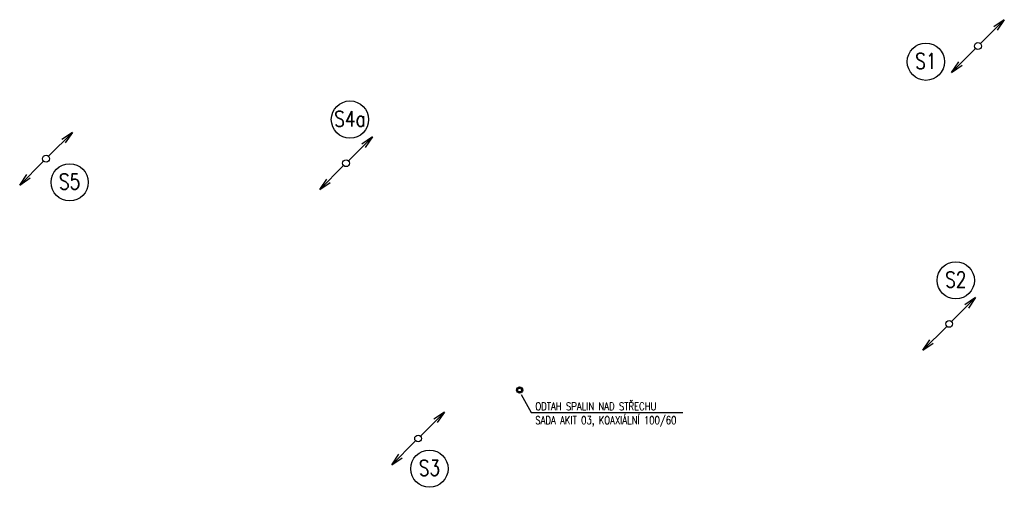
# Model space of a CAD drawing. Extents: x -388847 to -134749, y 81682 to 194994.
# Tile 21 of 23: x -232571 to -216720, y 187464 to 194994. Entities that reach past the tile are written whole.
import ezdxf
from ezdxf.enums import TextEntityAlignment as Align

# ---------------------------------------------------------------- set-up
doc = ezdxf.new("R2010")
doc.units = 0
doc.header["$MEASUREMENT"] = 0
doc.linetypes.add('DASHDOT', pattern=[1, 0.5, -0.25, 0, -0.25])
for name, color, linetype in [('P4_S721_POPIS', 1, 'Continuous'), ('ZT-KAST', 4, 'Continuous'), ('ZT-PLYN', 40, 'PLYN')]:
    doc.layers.add(name, color=color, linetype=linetype)
doc.styles.add('C', font='simplexc', dxfattribs={"width": 0.8})
doc.styles.add('SIMP_CZ', font='simplex.shx', dxfattribs={"width": 0.8})
doc.linetypes.add('PLYN', pattern='A,5,-0.2,[1,ZT01-R14,S=0.2,R=0,X=0,Y=0],-0.6', length=5.8)

# ---------------------------------------------------------------- blocks, each defined once
blk = doc.blocks.new('S721ST_CISLO')
at = {"color": 7}
blk.add_circle((0, 0), 300, dxfattribs=at)
at = {"style": 'SIMP_CZ', "width": 0.8}
blk.add_attdef('CISLO_STOUPACKY', text='', height=250, dxfattribs=at).set_placement((0, -113), align=Align.CENTER)
blk = doc.blocks.new('SKP')
at = {"layer": 'ZT-KAST'}
for p, q in [((39, 39), (424, 424)), ((424, 424), (255, 309)), ((424, 424), (309, 255)), ((-39, -39), (-424, -424)), ((-424, -424), (-309, -255)), ((-424, -424), (-255, -309))]:
    blk.add_line(p, q, dxfattribs=at)
blk.add_circle((0, 0), 55, dxfattribs=at)

msp = doc.modelspace()

# ---------------------------------------------------------------- linework, layer by layer
at = {"layer": 'ZT-PLYN', "color": 2, "linetype": 'Continuous'}
for p, q in [((-224497.1, 188957.8), (-224338.4, 188666.5)), ((-224338.4, 188666.5), (-221896.4, 188666.5))]:
    msp.add_line(p, q, dxfattribs=at)
at = {"layer": 'ZT-PLYN', "color": 40, "linetype": 'Continuous', "ltscale": 300}
for radius in [50, 30]:
    msp.add_circle((-224522.6, 189030), radius, dxfattribs=at)

# ---------------------------------------------------------------- block references
at = {"layer": 'P4_S721_POPIS', "ltscale": 300}
for p, values in [((-217982.4, 194316.9), {'CISLO_STOUPACKY': 'S1'}), ((-227254.2, 193385.9), {'CISLO_STOUPACKY': 'S4a'}), ((-225974.6, 187763.6), {'CISLO_STOUPACKY': 'S3'})]:
    msp.add_blockref('S721ST_CISLO', p, dxfattribs=at).add_auto_attribs(values)
at = {"layer": 'P4_S721_POPIS', "linetype": 'DASHDOT', "ltscale": 300}
for p, values in [((-231766.8, 192375), {'CISLO_STOUPACKY': 'S5'}), ((-217500.5, 190796.5), {'CISLO_STOUPACKY': 'S2'})]:
    msp.add_blockref('S721ST_CISLO', p, dxfattribs=at).add_auto_attribs(values)
at = {"layer": 'ZT-KAST', "color": 40, "linetype": 'PLYN', "ltscale": 300}
for p in [(-217143.9, 194570), (-232146.7, 192755.1), (-227316.9, 192682.6), (-217607.6, 190095), (-226157.2, 188250)]:
    msp.add_blockref('SKP', p, dxfattribs=at)

# ---------------------------------------------------------------- texts
at = {"layer": 'ZT-PLYN', "color": 2, "linetype": 'Continuous', "style": 'C', "width": 0.8}
for s, p in [('ODTAH SPALIN NAD STŘECHU', (-224270, 188706.9)), ('SADA AKIT 03, KOAXIÁLNÍ 100/60', (-224270, 188482.2))]:
    msp.add_text(s, height=125, dxfattribs=at).set_placement(p)

doc.saveas('drawing.dxf')
